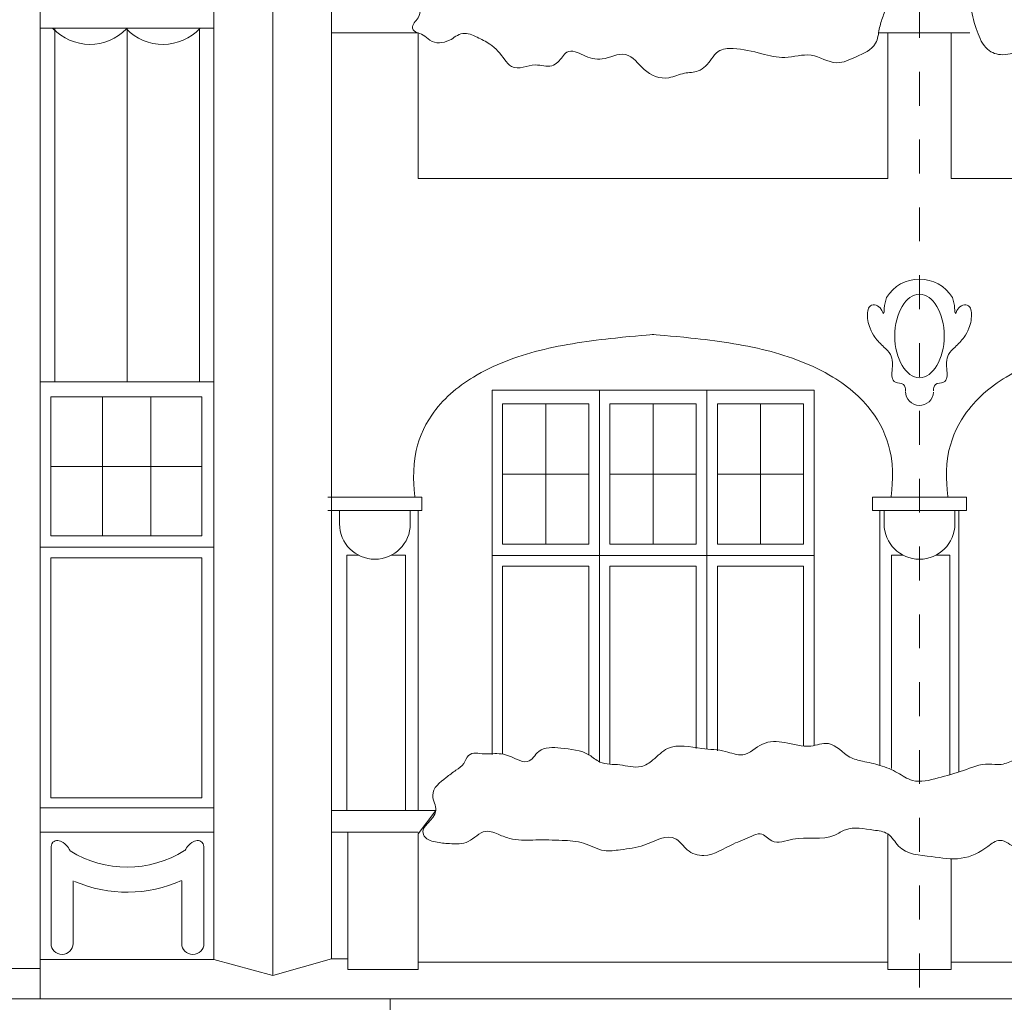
# Model space of a CAD drawing. Header units: metres. Extents: x -578.7 to -558, y 244.4 to 273.5.
# Tile 7 of 15: x -570.9 to -568, y 256.8 to 259.7. Entities that reach past the tile are written whole.
import ezdxf

# ---------------------------------------------------------------- set-up
doc = ezdxf.new("R2010")
doc.units = ezdxf.units.M
doc.header["$MEASUREMENT"] = 0
doc.linetypes.add('Hidden Line', pattern=[0.1, 0.05, -0.05])
doc.layers.add('0_Nr_pióra__41', color=7, linetype='Continuous', lineweight=0, true_color=0x8d755f)

msp = doc.modelspace()

# ---------------------------------------------------------------- linework, layer by layer
at = {"layer": '0_Nr_pióra__41', "color": 35, "linetype": 'Hidden Line', "lineweight": 0, "true_color": 0x8d755f}
msp.add_line((-568.2173, 270.5594), (-568.2173, 253.908), dxfattribs=at)
at = {"layer": '0_Nr_pióra__41', "color": 35, "linetype": 'Continuous', "lineweight": 0, "true_color": 0x8d755f}
for p, q in [((-570.2984, 263.6887), (-570.2984, 256.9412)), ((-570.125, 263.6887), (-570.125, 256.8948)), ((-570.8108, 263.5558), (-570.8108, 256.826)), ((-570.8108, 256.9412), (-570.8108, 263.3315)), ((-569.9516, 261.3258), (-569.9516, 258.3053)), ((-569.9516, 260.6284), (-569.9516, 256.9438)), ((-570.8108, 259.6877), (-570.2984, 259.6877)), ((-570.7682, 259.6877), (-570.7682, 258.6452)), ((-570.5546, 259.6877), (-570.5546, 258.6452)), ((-570.341, 259.6877), (-570.341, 258.6452)), ((-569.9516, 259.6746), (-569.6958, 259.6746)), ((-569.6958, 259.6746), (-569.6958, 259.2448)), ((-568.3374, 259.6746), (-568.069, 259.6746)), ((-568.3104, 259.6746), (-568.3104, 259.2448)), ((-568.1242, 259.6746), (-568.1242, 259.2448)), ((-568.3104, 259.2448), (-569.6958, 259.2448)), ((-568.1242, 259.2448), (-566.7387, 259.2448)), ((-570.2984, 258.6452), (-570.8108, 258.6452)), ((-570.8108, 258.6452), (-570.8108, 257.3784)), ((-568.8447, 258.6207), (-569.4782, 258.6207)), ((-569.4782, 258.6207), (-569.4782, 257.546)), ((-569.1615, 258.6207), (-569.1615, 257.524)), ((-568.528, 258.6207), (-568.8447, 258.6207)), ((-568.8447, 257.5619), (-568.8447, 258.6207)), ((-568.528, 257.5725), (-568.528, 258.6207)), ((-570.7796, 258.1906), (-570.7796, 258.6007)), ((-570.7796, 258.6007), (-570.3337, 258.6007)), ((-570.6274, 258.6007), (-570.6274, 258.1906)), ((-570.4848, 258.6007), (-570.4848, 258.1906)), ((-570.3337, 258.6007), (-570.3337, 258.1906)), ((-569.447, 258.5803), (-569.1927, 258.5803)), ((-569.447, 258.1661), (-569.447, 258.5803)), ((-569.3198, 258.5803), (-569.3198, 258.1661)), ((-569.1927, 258.5803), (-569.1927, 258.1661)), ((-568.876, 258.5803), (-569.1303, 258.5803)), ((-569.1303, 258.5803), (-569.1303, 258.1661)), ((-569.0031, 258.5803), (-569.0031, 258.1661)), ((-568.876, 258.1661), (-568.876, 258.5803)), ((-568.5592, 258.5803), (-568.8135, 258.5803)), ((-568.8135, 258.5803), (-568.8135, 258.1661)), ((-568.6864, 258.5803), (-568.6864, 258.1661)), ((-568.5592, 258.1661), (-568.5592, 258.5803)), ((-570.7796, 258.3956), (-570.3337, 258.3956)), ((-569.447, 258.3732), (-569.1927, 258.3732)), ((-569.1303, 258.3732), (-568.876, 258.3732)), ((-568.5592, 258.3732), (-568.8135, 258.3732)), ((-569.9626, 258.3053), (-569.6848, 258.3053)), ((-569.6848, 258.3053), (-569.6848, 258.2656)), ((-568.3562, 258.3053), (-568.0784, 258.3053)), ((-568.3562, 258.3053), (-568.3562, 258.2656)), ((-568.0784, 258.3053), (-568.0784, 258.2656)), ((-569.9626, 258.2656), (-569.6848, 258.2656)), ((-569.9282, 258.2264), (-569.9282, 258.2656)), ((-569.7193, 258.2264), (-569.7193, 258.2656)), ((-569.6958, 258.2656), (-569.6958, 257.381)), ((-568.3562, 258.2656), (-568.0784, 258.2656)), ((-568.3338, 258.2656), (-568.3338, 257.5141)), ((-568.3217, 258.2264), (-568.3217, 258.2656)), ((-568.1128, 258.2264), (-568.1128, 258.2656)), ((-568.1008, 258.2656), (-568.1008, 257.4938)), ((-570.3337, 258.1906), (-570.7796, 258.1906)), ((-569.1927, 258.1661), (-569.447, 258.1661)), ((-569.1303, 258.1661), (-568.876, 258.1661)), ((-568.8135, 258.1661), (-568.5592, 258.1661)), ((-570.8108, 258.1571), (-570.2984, 258.1571)), ((-570.7796, 258.1256), (-570.3337, 258.1256)), ((-570.7796, 257.4187), (-570.7796, 258.1256)), ((-570.3337, 258.1256), (-570.3337, 257.4187)), ((-569.9067, 258.1339), (-569.9067, 257.381)), ((-569.8723, 258.1339), (-569.9067, 258.1339)), ((-569.7337, 258.1339), (-569.7751, 258.1339)), ((-569.7337, 258.1339), (-569.7337, 257.381)), ((-569.4782, 258.1326), (-568.8447, 258.1326)), ((-568.8447, 258.1326), (-568.528, 258.1326)), ((-568.3003, 258.1339), (-568.3003, 257.5045)), ((-568.2659, 258.1339), (-568.3003, 258.1339)), ((-568.1273, 258.1339), (-568.1687, 258.1339)), ((-568.1273, 258.1339), (-568.1273, 257.4872)), ((-569.447, 258.1011), (-569.1927, 258.1011)), ((-569.447, 257.548), (-569.447, 258.1011)), ((-569.1927, 258.1011), (-569.1927, 257.5444)), ((-568.876, 258.1011), (-569.1303, 258.1011)), ((-569.1303, 258.1011), (-569.1303, 257.5176)), ((-568.876, 257.5637), (-568.876, 258.1011)), ((-568.5592, 258.1011), (-568.8135, 258.1011)), ((-568.8135, 258.1011), (-568.8135, 257.5566)), ((-568.5592, 257.5709), (-568.5592, 258.1011)), ((-569.9516, 258.0785), (-569.9516, 256.9438)), ((-570.3337, 257.4187), (-570.7796, 257.4187)), ((-570.8108, 257.3885), (-570.2984, 257.3885)), ((-569.9516, 257.381), (-569.644, 257.381)), ((-569.644, 257.381), (-569.6958, 257.3118)), ((-570.8108, 257.3173), (-570.2984, 257.3173)), ((-569.9516, 257.3173), (-569.6958, 257.3173)), ((-569.9038, 256.9125), (-569.9038, 257.3173)), ((-569.6958, 257.3118), (-569.6958, 256.9125)), ((-568.3104, 257.3118), (-568.3104, 256.9125)), ((-570.779, 257.274), (-570.779, 256.9871)), ((-570.328, 257.274), (-570.328, 256.9871)), ((-568.1242, 257.2386), (-568.1242, 256.9125)), ((-570.7136, 257.1736), (-570.7136, 256.989)), ((-570.3935, 257.1736), (-570.3935, 256.989)), ((-570.2984, 256.9412), (-570.8108, 256.9412)), ((-570.125, 256.8948), (-570.2984, 256.9412)), ((-569.9516, 256.9438), (-570.125, 256.8948)), ((-569.9516, 256.9438), (-569.9038, 256.9438)), ((-568.3104, 256.9333), (-569.6958, 256.9333)), ((-568.1242, 256.9333), (-566.7387, 256.9333)), ((-570.9862, 256.9149), (-570.8108, 256.9149)), ((-569.9038, 256.9125), (-569.6958, 256.9125)), ((-568.3104, 256.9125), (-568.2122, 256.9125)), ((-568.1242, 256.9125), (-568.2224, 256.9125)), ((-574.9072, 256.826), (-568.2173, 256.826)), ((-569.7788, 256.826), (-569.7788, 256.7931)), ((-561.5274, 256.826), (-568.2173, 256.826))]:
    msp.add_line(p, q, dxfattribs=at)
for centre, radius, start, end in [((-570.6645, 259.7908), 0.1506, 223.6844, 315.6818), ((-570.449, 259.7908), 0.1506, 224.3182, 316.3156), ((-568.2173, 258.8342), 0.1139, 31.6513, 148.4257), ((-568.2173, 258.6169), 0.0414, 181.0691, 356.6642), ((-569.8237, 258.2264), 0.1044, 180, 0), ((-568.2173, 258.2264), 0.1044, 180, 0), ((-570.5546, 257.5339), 0.3197, 238.3081, 302.0201), ((-570.5546, 257.5339), 0.3938, 246.8251, 294.0932), ((-570.7463, 256.989), 0.0327, 180, 0), ((-570.3607, 256.989), 0.0327, 180, 0)]:
    msp.add_arc(centre, radius, start, end, dxfattribs=at)
msp.add_ellipse((-568.2173, 258.7804), major_axis=(0, 0.1231), ratio=0.591696, dxfattribs=at)
for points, knots in [([(-569.3014, 259.902), (-569.3201, 259.9081), (-569.3327, 259.9253), (-569.35, 259.9351), (-569.379, 259.9517), (-569.4142, 259.9441), (-569.447, 259.9351), (-569.458, 259.9321), (-569.4691, 259.9288), (-569.4782, 259.9219), (-569.4885, 259.9141), (-569.4952, 259.9028), (-569.5002, 259.891), (-569.5044, 259.8809), (-569.5078, 259.8694), (-569.5179, 259.8667), (-569.5283, 259.8638), (-569.5379, 259.8724), (-569.5488, 259.8733), (-569.5661, 259.8746), (-569.5767, 259.8561), (-569.593, 259.849), (-569.6088, 259.8421), (-569.6265, 259.8472), (-569.6438, 259.849), (-569.6634, 259.851), (-569.6845, 259.849), (-569.6958, 259.8335), (-569.7081, 259.8167), (-569.7014, 259.7945), (-569.6958, 259.7739), (-569.6908, 259.7551), (-569.686, 259.7349), (-569.6958, 259.7186), (-569.7024, 259.7077), (-569.7151, 259.6996), (-569.7123, 259.6877), (-569.7094, 259.6751), (-569.6931, 259.6746), (-569.6814, 259.6678), (-569.6741, 259.6636), (-569.6685, 259.657), (-569.6615, 259.6523), (-569.6445, 259.6411), (-569.6225, 259.643), (-569.6041, 259.6523), (-569.5906, 259.6591), (-569.5791, 259.67), (-569.5643, 259.6722), (-569.5497, 259.6744), (-569.5358, 259.6675), (-569.5223, 259.6612), (-569.5094, 259.6551), (-569.4964, 259.6494), (-569.4847, 259.6413), (-569.4671, 259.6291), (-569.4536, 259.612), (-569.4405, 259.5949), (-569.4348, 259.5873), (-569.429, 259.5795), (-569.4207, 259.575), (-569.3994, 259.5634), (-569.3749, 259.5794), (-569.35, 259.5794), (-569.3334, 259.5794), (-569.317, 259.5725), (-569.3014, 259.5772), (-569.2881, 259.5812), (-569.279, 259.5927), (-569.2704, 259.6037), (-569.2665, 259.6087), (-569.2626, 259.6138), (-569.2572, 259.617), (-569.2422, 259.6257), (-569.225, 259.6155), (-569.2086, 259.6081), (-569.1911, 259.6003), (-569.1723, 259.5948), (-569.1533, 259.5971), (-569.1296, 259.5999), (-569.1079, 259.6151), (-569.0848, 259.6104), (-569.0613, 259.6055), (-569.0478, 259.5825), (-569.0296, 259.5662), (-569.0095, 259.5481), (-568.9832, 259.5377), (-568.9567, 259.5419), (-568.9407, 259.5443), (-568.9261, 259.552), (-568.9103, 259.5551), (-568.897, 259.5577), (-568.8832, 259.5572), (-568.8705, 259.5617), (-568.8535, 259.5679), (-568.8416, 259.5825), (-568.8307, 259.5971), (-568.8248, 259.6051), (-568.819, 259.6135), (-568.8108, 259.6192), (-568.7982, 259.628), (-568.7822, 259.6289), (-568.7667, 259.628), (-568.7382, 259.6265), (-568.7103, 259.6197), (-568.6827, 259.6126), (-568.6601, 259.6068), (-568.6374, 259.6007), (-568.6142, 259.6015), (-568.5881, 259.6024), (-568.5626, 259.612), (-568.5369, 259.6081), (-568.5107, 259.6042), (-568.4881, 259.5867), (-568.4617, 259.5861), (-568.4415, 259.5855), (-568.4229, 259.5953), (-568.4043, 259.6037), (-568.3823, 259.6137), (-568.3585, 259.6227), (-568.3469, 259.6435), (-568.3398, 259.6562), (-568.3386, 259.6711), (-568.3358, 259.6855), (-568.3333, 259.6983), (-568.3294, 259.7108), (-568.3248, 259.723), (-568.32, 259.7356), (-568.3146, 259.7479), (-568.3104, 259.7606), (-568.3019, 259.7863), (-568.2979, 259.8143), (-568.3104, 259.8379), (-568.3176, 259.8516), (-568.3295, 259.8621), (-568.3402, 259.8733), (-568.3489, 259.8823), (-568.357, 259.892), (-568.3667, 259.8998), (-568.3777, 259.9086), (-568.3905, 259.9149), (-568.4043, 259.9175), (-568.4145, 259.9194), (-568.425, 259.9192), (-568.4352, 259.9175), (-568.4593, 259.9135), (-568.4816, 259.9016), (-568.5059, 259.8998), (-568.5289, 259.8981), (-568.5513, 259.9056), (-568.5722, 259.9153), (-568.5944, 259.9255), (-568.6154, 259.9384), (-568.6385, 259.9462), (-568.6626, 259.9543), (-568.6882, 259.9562), (-568.7136, 259.955), (-568.7264, 259.9544), (-568.7392, 259.9528), (-568.7512, 259.9484), (-568.7631, 259.944), (-568.774, 259.9367), (-568.7865, 259.9351), (-568.8147, 259.9316), (-568.8362, 259.9574), (-568.8639, 259.9661), (-568.8841, 259.9724), (-568.9057, 259.9688), (-568.9257, 259.9617), (-568.9417, 259.956), (-568.9565, 259.9477), (-568.9699, 259.9374), (-568.9879, 259.9236), (-569.0036, 259.906), (-569.0252, 259.8998), (-569.0523, 259.8921), (-569.0799, 259.9044), (-569.1025, 259.9219), (-569.1159, 259.9322), (-569.1281, 259.9449), (-569.1445, 259.9484), (-569.161, 259.9519), (-569.1775, 259.9452), (-569.1927, 259.9374), (-569.2149, 259.926), (-569.2357, 259.9119), (-569.2594, 259.9042), (-569.2731, 259.8997), (-569.2877, 259.8975), (-569.3014, 259.902)], [0, 0, 0, 0, 1, 1, 1, 2, 2, 2, 3, 3, 3, 4, 4, 4, 5, 5, 5, 6, 6, 6, 7, 7, 7, 8, 8, 8, 9, 9, 9, 10, 10, 10, 11, 11, 11, 12, 12, 12, 13, 13, 13, 14, 14, 14, 15, 15, 15, 16, 16, 16, 17, 17, 17, 18, 18, 18, 19, 19, 19, 20, 20, 20, 21, 21, 21, 22, 22, 22, 23, 23, 23, 24, 24, 24, 25, 25, 25, 26, 26, 26, 27, 27, 27, 28, 28, 28, 29, 29, 29, 30, 30, 30, 31, 31, 31, 32, 32, 32, 33, 33, 33, 34, 34, 34, 35, 35, 35, 36, 36, 36, 37, 37, 37, 38, 38, 38, 39, 39, 39, 40, 40, 40, 41, 41, 41, 42, 42, 42, 43, 43, 43, 44, 44, 44, 45, 45, 45, 46, 46, 46, 47, 47, 47, 48, 48, 48, 49, 49, 49, 50, 50, 50, 51, 51, 51, 52, 52, 52, 53, 53, 53, 54, 54, 54, 55, 55, 55, 56, 56, 56, 57, 57, 57, 58, 58, 58, 59, 59, 59, 60, 60, 60, 61, 61, 61, 62, 62, 62, 63, 63, 63, 63]), ([(-568.0021, 259.8349), (-568.0239, 259.8299), (-568.0431, 259.8168), (-568.0541, 259.7974), (-568.0624, 259.7826), (-568.065, 259.7654), (-568.0642, 259.7483), (-568.063, 259.7244), (-568.0549, 259.7016), (-568.0468, 259.679), (-568.0398, 259.6593), (-568.0323, 259.6392), (-568.0165, 259.6256), (-568.0042, 259.6149), (-567.9881, 259.6097), (-567.9718, 259.6097), (-567.9516, 259.6098), (-567.9325, 259.618), (-567.9126, 259.6213), (-567.8855, 259.6257), (-567.8578, 259.6212), (-567.8303, 259.6227), (-567.8075, 259.624), (-567.7851, 259.6296), (-567.7624, 259.6328), (-567.749, 259.6348), (-567.7353, 259.6359), (-567.722, 259.6328), (-567.71, 259.6301), (-567.699, 259.6239), (-567.6917, 259.6141), (-567.6855, 259.6058), (-567.6827, 259.5955), (-567.6773, 259.5866), (-567.6675, 259.5705), (-567.6506, 259.5605), (-567.6325, 259.5549), (-567.6105, 259.5481), (-567.587, 259.5478), (-567.5647, 259.5534), (-567.5495, 259.5573), (-567.535, 259.5637), (-567.5199, 259.5679), (-567.501, 259.5731), (-567.481, 259.5748), (-567.4622, 259.5693), (-567.4503, 259.5659), (-567.4394, 259.5598), (-567.4275, 259.5563), (-567.4137, 259.5522), (-567.3975, 259.5513), (-567.3914, 259.5635), (-567.3888, 259.5688), (-567.389, 259.5749), (-567.3885, 259.5809), (-567.3871, 259.5989), (-567.3798, 259.6178), (-567.3626, 259.6198), (-567.3471, 259.6217), (-567.3354, 259.6086), (-567.3221, 259.5996), (-567.3025, 259.5864), (-567.2782, 259.5815), (-567.2601, 259.5664), (-567.2518, 259.5596), (-567.2451, 259.5509), (-567.2355, 259.5462), (-567.2199, 259.5387), (-567.202, 259.5442), (-567.185, 259.5491), (-567.1693, 259.5536), (-567.1535, 259.5579), (-567.1388, 259.565), (-567.1222, 259.573), (-567.1074, 259.5842), (-567.0955, 259.5982), (-567.0856, 259.6097), (-567.0778, 259.6231), (-567.0654, 259.6316), (-567.0456, 259.6453), (-567.02, 259.6429), (-566.9956, 259.6449), (-566.9693, 259.647), (-566.9437, 259.6543), (-566.9174, 259.6569), (-566.9042, 259.6582), (-566.8908, 259.6583), (-566.8777, 259.6557), (-566.8665, 259.6534), (-566.8558, 259.6492), (-566.8453, 259.6449), (-566.8313, 259.6392), (-566.816, 259.6327), (-566.8043, 259.6413), (-566.7937, 259.6491), (-566.7937, 259.6638), (-566.7947, 259.6774), (-566.7952, 259.683), (-566.7959, 259.6887), (-566.7947, 259.6942), (-566.7927, 259.704), (-566.7853, 259.7114), (-566.7791, 259.7195), (-566.7714, 259.7294), (-566.7655, 259.7407), (-566.7634, 259.7531), (-566.7615, 259.7651), (-566.7631, 259.7789), (-566.7743, 259.7808), (-566.7844, 259.7826), (-566.7939, 259.7733), (-566.8031, 259.7772), (-566.8122, 259.7811), (-566.8102, 259.7931), (-566.8092, 259.8037), (-566.8076, 259.8196), (-566.808, 259.8358), (-566.814, 259.8506), (-566.818, 259.8606), (-566.8245, 259.8697), (-566.8344, 259.8734), (-566.8476, 259.8784), (-566.8639, 259.8728), (-566.8729, 259.8831), (-566.8797, 259.8908), (-566.8783, 259.9029), (-566.885, 259.9107), (-566.8943, 259.9219), (-566.9107, 259.9144), (-566.9259, 259.9119), (-566.9421, 259.9093), (-566.9587, 259.9123), (-566.9752, 259.9119), (-566.9899, 259.9117), (-567.0049, 259.909), (-567.0185, 259.9144), (-567.028, 259.9181), (-567.0357, 259.9255), (-567.045, 259.93), (-567.0571, 259.936), (-567.0713, 259.9369), (-567.0835, 259.9312), (-567.092, 259.9272), (-567.0987, 259.9202), (-567.1051, 259.9132), (-567.1126, 259.9049), (-567.1199, 259.8964), (-567.1292, 259.8903), (-567.1371, 259.885), (-567.1462, 259.8817), (-567.1556, 259.8807), (-567.1672, 259.8794), (-567.179, 259.8814), (-567.1893, 259.8867), (-567.1998, 259.8921), (-567.2091, 259.9011), (-567.2206, 259.8999), (-567.2313, 259.8988), (-567.2414, 259.8891), (-567.2483, 259.8963), (-567.2514, 259.8996), (-567.252, 259.9044), (-567.2543, 259.9083), (-567.2603, 259.9186), (-567.2743, 259.9166), (-567.2868, 259.9156), (-567.3022, 259.9142), (-567.3182, 259.9141), (-567.3313, 259.9059), (-567.3402, 259.9004), (-567.3469, 259.8918), (-567.3566, 259.8879), (-567.3685, 259.8831), (-567.3817, 259.8868), (-567.3926, 259.8939), (-567.402, 259.8999), (-567.4094, 259.9084), (-567.4179, 259.9156), (-567.4394, 259.9337), (-567.4668, 259.9435), (-567.4949, 259.942), (-567.5094, 259.9413), (-567.5238, 259.9376), (-567.5382, 259.9396), (-567.5512, 259.9415), (-567.5629, 259.9478), (-567.5755, 259.9516), (-567.5933, 259.957), (-567.6124, 259.9574), (-567.6296, 259.9504), (-567.6428, 259.9452), (-567.6542, 259.9356), (-567.6681, 259.9336), (-567.6801, 259.9318), (-567.6934, 259.9357), (-567.7018, 259.9276), (-567.7061, 259.9234), (-567.7078, 259.9174), (-567.7102, 259.9119), (-567.713, 259.9059), (-567.7168, 259.9003), (-567.7187, 259.8939), (-567.721, 259.8862), (-567.7203, 259.8777), (-567.7247, 259.871), (-567.7312, 259.8611), (-567.7449, 259.8613), (-567.7572, 259.8626), (-567.7658, 259.8636), (-567.7747, 259.8652), (-567.7824, 259.8614), (-567.7913, 259.8571), (-567.7952, 259.8471), (-567.8005, 259.8386), (-567.8032, 259.8341), (-567.8062, 259.8299), (-567.8101, 259.8265), (-567.8168, 259.8206), (-567.8254, 259.8175), (-567.8342, 259.8157), (-567.891, 259.8042), (-567.9457, 259.8481), (-568.0021, 259.8349)], [0, 0, 0, 0, 1, 1, 1, 2, 2, 2, 3, 3, 3, 4, 4, 4, 5, 5, 5, 6, 6, 6, 7, 7, 7, 8, 8, 8, 9, 9, 9, 10, 10, 10, 11, 11, 11, 12, 12, 12, 13, 13, 13, 14, 14, 14, 15, 15, 15, 16, 16, 16, 17, 17, 17, 18, 18, 18, 19, 19, 19, 20, 20, 20, 21, 21, 21, 22, 22, 22, 23, 23, 23, 24, 24, 24, 25, 25, 25, 26, 26, 26, 27, 27, 27, 28, 28, 28, 29, 29, 29, 30, 30, 30, 31, 31, 31, 32, 32, 32, 33, 33, 33, 34, 34, 34, 35, 35, 35, 36, 36, 36, 37, 37, 37, 38, 38, 38, 39, 39, 39, 40, 40, 40, 41, 41, 41, 42, 42, 42, 43, 43, 43, 44, 44, 44, 45, 45, 45, 46, 46, 46, 47, 47, 47, 48, 48, 48, 49, 49, 49, 50, 50, 50, 51, 51, 51, 52, 52, 52, 53, 53, 53, 54, 54, 54, 55, 55, 55, 56, 56, 56, 57, 57, 57, 58, 58, 58, 59, 59, 59, 60, 60, 60, 61, 61, 61, 62, 62, 62, 63, 63, 63, 64, 64, 64, 65, 65, 65, 66, 66, 66, 67, 67, 67, 68, 68, 68, 69, 69, 69, 70, 70, 70, 71, 71, 71, 72, 72, 72, 73, 73, 73, 74, 74, 74, 74]), ([(-568.2587, 258.619), (-568.2588, 258.6257), (-568.2595, 258.6326), (-568.2645, 258.6368), (-568.2709, 258.6424), (-568.2808, 258.6402), (-568.2885, 258.644), (-568.2998, 258.6497), (-568.2991, 258.6645), (-568.2981, 258.6777), (-568.2969, 258.6943), (-568.2951, 258.7114), (-568.303, 258.7259), (-568.3076, 258.7344), (-568.3151, 258.7409), (-568.3222, 258.7475), (-568.3318, 258.7564), (-568.341, 258.7658), (-568.3487, 258.7764), (-568.3546, 258.7846), (-568.3594, 258.7935), (-568.3631, 258.8029), (-568.369, 258.8178), (-568.3718, 258.8338), (-568.3703, 258.8498), (-568.3698, 258.8553), (-568.3688, 258.8609), (-568.3655, 258.8654), (-568.3577, 258.876), (-568.3422, 258.8731), (-568.333, 258.863), (-568.3243, 258.8534), (-568.3241, 258.8406), (-568.3222, 258.8486), (-568.3212, 258.8529), (-568.3212, 258.8574), (-568.321, 258.8618), (-568.3205, 258.8727), (-568.3176, 258.8834), (-568.3144, 258.8939)], [0, 0, 0, 0, 1, 1, 1, 2, 2, 2, 3, 3, 3, 4, 4, 4, 5, 5, 5, 6, 6, 6, 7, 7, 7, 8, 8, 8, 9, 9, 9, 10, 10, 10, 11, 11, 11, 12, 12, 12, 13, 13, 13, 13]), ([(-568.1759, 258.619), (-568.1758, 258.6257), (-568.175, 258.6326), (-568.1701, 258.6368), (-568.1637, 258.6424), (-568.1538, 258.6402), (-568.1461, 258.644), (-568.1348, 258.6497), (-568.1355, 258.6645), (-568.1364, 258.6777), (-568.1376, 258.6943), (-568.1395, 258.7114), (-568.1316, 258.7259), (-568.127, 258.7344), (-568.1195, 258.7409), (-568.1124, 258.7475), (-568.1028, 258.7564), (-568.0935, 258.7658), (-568.0859, 258.7764), (-568.08, 258.7846), (-568.0752, 258.7935), (-568.0715, 258.8029), (-568.0656, 258.8178), (-568.0628, 258.8338), (-568.0643, 258.8498), (-568.0648, 258.8553), (-568.0658, 258.8609), (-568.0691, 258.8654), (-568.0769, 258.876), (-568.0924, 258.8731), (-568.1016, 258.863), (-568.1103, 258.8534), (-568.1105, 258.8406), (-568.1124, 258.8486), (-568.1134, 258.8529), (-568.1134, 258.8574), (-568.1136, 258.8618), (-568.1141, 258.8727), (-568.117, 258.8834), (-568.1202, 258.8939)], [0, 0, 0, 0, 1, 1, 1, 2, 2, 2, 3, 3, 3, 4, 4, 4, 5, 5, 5, 6, 6, 6, 7, 7, 7, 8, 8, 8, 9, 9, 9, 10, 10, 10, 11, 11, 11, 12, 12, 12, 13, 13, 13, 13]), ([(-569.705, 258.3053), (-569.705, 258.3053), (-569.7149, 258.3663), (-569.705, 258.4259), (-569.6978, 258.4694), (-569.681, 258.5108), (-569.6559, 258.5471), (-569.6241, 258.5932), (-569.5811, 258.63), (-569.5332, 258.6592), (-569.473, 258.6957), (-569.4066, 258.7201), (-569.3383, 258.7374), (-569.2649, 258.756), (-569.1897, 258.7663), (-569.1143, 258.7742), (-569.0588, 258.7801), (-569.0031, 258.7844), (-569.0031, 258.7844)], [0, 0, 0, 0, 1, 1, 1, 2, 2, 2, 3, 3, 3, 4, 4, 4, 5, 5, 5, 6, 6, 6, 6]), ([(-568.3012, 258.3053), (-568.3012, 258.3053), (-568.2913, 258.3663), (-568.3012, 258.4259), (-568.3084, 258.4694), (-568.3252, 258.5108), (-568.3503, 258.5471), (-568.3821, 258.5932), (-568.4251, 258.63), (-568.473, 258.6592), (-568.5332, 258.6957), (-568.5996, 258.7201), (-568.6679, 258.7374), (-568.7414, 258.756), (-568.8166, 258.7663), (-568.8919, 258.7742), (-568.9474, 258.7801), (-569.0031, 258.7844), (-569.0031, 258.7844)], [0, 0, 0, 0, 1, 1, 1, 2, 2, 2, 3, 3, 3, 4, 4, 4, 5, 5, 5, 6, 6, 6, 6]), ([(-568.1334, 258.3053), (-568.1334, 258.3053), (-568.1432, 258.3663), (-568.1334, 258.4259), (-568.1262, 258.4694), (-568.1094, 258.5108), (-568.0843, 258.5471), (-568.0525, 258.5932), (-568.0095, 258.63), (-567.9615, 258.6592), (-567.9014, 258.6957), (-567.835, 258.7201), (-567.7667, 258.7374), (-567.6932, 258.756), (-567.618, 258.7663), (-567.5427, 258.7742), (-567.4871, 258.7801), (-567.4315, 258.7844), (-567.4315, 258.7844)], [0, 0, 0, 0, 1, 1, 1, 2, 2, 2, 3, 3, 3, 4, 4, 4, 5, 5, 5, 6, 6, 6, 6]), ([(-569.644, 257.381), (-569.6429, 257.3962), (-569.6528, 257.41), (-569.6531, 257.4253), (-569.6535, 257.4484), (-569.6323, 257.4637), (-569.6134, 257.4783), (-569.6038, 257.4856), (-569.5944, 257.4932), (-569.5845, 257.4999), (-569.5761, 257.5056), (-569.5673, 257.5109), (-569.5616, 257.5192), (-569.5563, 257.527), (-569.5541, 257.5368), (-569.5472, 257.5432), (-569.5356, 257.5541), (-569.5179, 257.549), (-569.5015, 257.548), (-569.4846, 257.547), (-569.4677, 257.5502), (-569.4509, 257.548), (-569.434, 257.5458), (-569.4184, 257.5382), (-569.4028, 257.5312), (-569.3935, 257.527), (-569.3838, 257.5228), (-569.374, 257.5252), (-569.359, 257.5287), (-569.3524, 257.5453), (-569.3403, 257.5552), (-569.3228, 257.5697), (-569.2983, 257.567), (-569.2753, 257.5649), (-569.246, 257.5622), (-569.216, 257.5597), (-569.1911, 257.5444), (-569.1804, 257.5379), (-569.1712, 257.5291), (-569.1598, 257.524), (-569.1416, 257.5157), (-569.1209, 257.5178), (-569.1009, 257.5155), (-569.0797, 257.5132), (-569.0588, 257.506), (-569.0383, 257.5107), (-569.0252, 257.5138), (-569.0138, 257.5214), (-569.0034, 257.53), (-568.9892, 257.5418), (-568.9767, 257.5558), (-568.9601, 257.5637), (-568.9293, 257.5783), (-568.894, 257.5677), (-568.8596, 257.5637), (-568.8361, 257.5609), (-568.8122, 257.5612), (-568.7893, 257.5552), (-568.7724, 257.5509), (-568.7559, 257.5432), (-568.7387, 257.5456), (-568.7166, 257.5488), (-568.7008, 257.5675), (-568.6803, 257.5769), (-568.66, 257.5862), (-568.6369, 257.5856), (-568.6148, 257.5817), (-568.589, 257.5772), (-568.5637, 257.5679), (-568.5378, 257.5709), (-568.5203, 257.5729), (-568.5034, 257.5807), (-568.4861, 257.5781), (-568.461, 257.5744), (-568.445, 257.5506), (-568.4223, 257.5384), (-568.4108, 257.5322), (-568.3979, 257.5292), (-568.385, 257.5264), (-568.3679, 257.5226), (-568.3506, 257.5191), (-568.3338, 257.5141), (-568.3157, 257.5086), (-568.2982, 257.5013), (-568.2817, 257.492), (-568.2675, 257.4839), (-568.254, 257.4742), (-568.2383, 257.4698), (-568.2134, 257.4629), (-568.1876, 257.4702), (-568.1625, 257.4771), (-568.1375, 257.4838), (-568.1123, 257.4901), (-568.0879, 257.4987), (-568.0634, 257.5073), (-568.0391, 257.5182), (-568.0133, 257.518), (-568.0008, 257.5178), (-567.9883, 257.515), (-567.976, 257.5168), (-567.9621, 257.5187), (-567.9498, 257.5262), (-567.9363, 257.53), (-567.923, 257.5338), (-567.909, 257.5338), (-567.8954, 257.5312), (-567.8794, 257.5281), (-567.8645, 257.5212), (-567.8497, 257.5143), (-567.8358, 257.5079), (-567.8216, 257.5012), (-567.8064, 257.5011), (-567.7825, 257.501), (-567.7625, 257.5168), (-567.7414, 257.5288), (-567.7237, 257.5389), (-567.7046, 257.5465), (-567.6849, 257.5516), (-567.655, 257.5593), (-567.624, 257.5606), (-567.5934, 257.5565), (-567.5682, 257.553), (-567.5435, 257.5454), (-567.5224, 257.5312), (-567.5143, 257.5257), (-567.5067, 257.5191), (-567.4972, 257.5168), (-567.4766, 257.5117), (-567.4591, 257.5289), (-567.4394, 257.5384), (-567.426, 257.5449), (-567.411, 257.5479), (-567.3961, 257.5468), (-567.3759, 257.5453), (-567.3574, 257.5359), (-567.3384, 257.5288), (-567.3283, 257.525), (-567.318, 257.5219), (-567.3077, 257.5191), (-567.2851, 257.513), (-567.261, 257.5079), (-567.2409, 257.5192), (-567.2284, 257.5262), (-567.2197, 257.5384), (-567.2072, 257.5456), (-567.181, 257.5609), (-567.1493, 257.5479), (-567.1182, 257.5456), (-567.1042, 257.5446), (-567.0901, 257.5458), (-567.0761, 257.5468), (-567.0428, 257.5492), (-567.0093, 257.5514), (-566.9763, 257.5468), (-566.951, 257.5433), (-566.9265, 257.5358), (-566.9017, 257.53), (-566.8831, 257.5256), (-566.8629, 257.522), (-566.8535, 257.5059), (-566.8448, 257.491), (-566.8488, 257.4711), (-566.8379, 257.4578), (-566.8259, 257.443), (-566.8033, 257.4447), (-566.7874, 257.4337), (-566.7651, 257.4184), (-566.7653, 257.3845), (-566.7886, 257.3856), (-566.7974, 257.386), (-566.8072, 257.3914), (-566.8114, 257.3844), (-566.8144, 257.3796), (-566.8116, 257.374), (-566.809, 257.3688), (-566.8028, 257.3558), (-566.7973, 257.342), (-566.7994, 257.3279), (-566.802, 257.3102), (-566.8154, 257.2966), (-566.8319, 257.2894), (-566.8543, 257.2795), (-566.8798, 257.2826), (-566.9041, 257.2785), (-566.9209, 257.2757), (-566.9368, 257.2693), (-566.9534, 257.2653), (-566.9733, 257.2605), (-566.9956, 257.2586), (-567.0051, 257.2413), (-567.0111, 257.2302), (-567.0098, 257.2167), (-567.0148, 257.2052), (-567.0254, 257.1802), (-567.0575, 257.18), (-567.0857, 257.1763), (-567.1109, 257.173), (-567.1362, 257.1666), (-567.1603, 257.1739), (-567.1772, 257.179), (-567.1914, 257.1901), (-567.2072, 257.1979), (-567.2338, 257.211), (-567.2639, 257.2147), (-567.2915, 257.2256), (-567.3083, 257.2323), (-567.3245, 257.242), (-567.3324, 257.2581), (-567.3385, 257.2706), (-567.3386, 257.2852), (-567.3444, 257.2978), (-567.3549, 257.3207), (-567.3806, 257.3317), (-567.4058, 257.3279), (-567.4344, 257.3235), (-567.4559, 257.3011), (-567.4815, 257.287), (-567.4933, 257.2805), (-567.5063, 257.2757), (-567.5194, 257.2778), (-567.5428, 257.2815), (-567.5579, 257.306), (-567.5815, 257.3081), (-567.6024, 257.3099), (-567.6215, 257.2935), (-567.6415, 257.299), (-567.6545, 257.3025), (-567.6636, 257.3142), (-567.6764, 257.3182), (-567.6979, 257.3251), (-567.7178, 257.3074), (-567.7402, 257.3014), (-567.7651, 257.2947), (-567.7912, 257.303), (-567.8172, 257.3026), (-567.8293, 257.3024), (-567.8414, 257.3005), (-567.8529, 257.2965), (-567.8806, 257.2869), (-567.9054, 257.2642), (-567.9327, 257.2725), (-567.9495, 257.2776), (-567.9623, 257.293), (-567.9796, 257.293), (-567.9934, 257.293), (-568.0045, 257.2833), (-568.0157, 257.2749), (-568.039, 257.2577), (-568.0653, 257.2443), (-568.0939, 257.24), (-568.123, 257.2357), (-568.1524, 257.2412), (-568.1817, 257.2449), (-568.217, 257.2493), (-568.2549, 257.251), (-568.2792, 257.2761), (-568.2903, 257.2876), (-568.2972, 257.3029), (-568.3104, 257.3118), (-568.3226, 257.32), (-568.3378, 257.3211), (-568.3526, 257.3231), (-568.3807, 257.3268), (-568.4092, 257.334), (-568.4356, 257.3243), (-568.4465, 257.3202), (-568.4562, 257.3133), (-568.4668, 257.3086), (-568.5053, 257.2918), (-568.5492, 257.3046), (-568.5908, 257.2966), (-568.6123, 257.2924), (-568.6342, 257.2821), (-568.6533, 257.2918), (-568.6654, 257.2979), (-568.6737, 257.3107), (-568.687, 257.3122), (-568.6959, 257.3133), (-568.7041, 257.3089), (-568.7123, 257.305), (-568.73, 257.2966), (-568.7487, 257.2905), (-568.7664, 257.2822), (-568.795, 257.2688), (-568.8217, 257.2495), (-568.853, 257.2485), (-568.871, 257.2479), (-568.8887, 257.2536), (-568.9024, 257.2653), (-568.9139, 257.2752), (-568.9218, 257.2889), (-568.9348, 257.2966), (-568.9639, 257.3138), (-568.9965, 257.2899), (-569.0299, 257.2785), (-569.0523, 257.2709), (-569.0761, 257.2686), (-569.0997, 257.2653), (-569.1157, 257.263), (-569.1318, 257.2604), (-569.1478, 257.2629), (-569.1689, 257.2662), (-569.1875, 257.2781), (-569.2079, 257.2846), (-569.2284, 257.2911), (-569.2501, 257.2921), (-569.2717, 257.293), (-569.2973, 257.294), (-569.323, 257.2948), (-569.3487, 257.2942), (-569.3717, 257.2937), (-569.3947, 257.2922), (-569.4173, 257.2966), (-569.4301, 257.2991), (-569.4425, 257.3035), (-569.4546, 257.3086), (-569.4683, 257.3144), (-569.4821, 257.3215), (-569.4967, 257.3195), (-569.5167, 257.3167), (-569.5299, 257.2982), (-569.5484, 257.2894), (-569.5654, 257.2812), (-569.5848, 257.2821), (-569.6037, 257.2834), (-569.6175, 257.2843), (-569.6312, 257.2855), (-569.6446, 257.2882), (-569.6595, 257.2912), (-569.675, 257.2962), (-569.6807, 257.3098), (-569.6921, 257.3368), (-569.6464, 257.3503), (-569.644, 257.381)], [0, 0, 0, 0, 1, 1, 1, 2, 2, 2, 3, 3, 3, 4, 4, 4, 5, 5, 5, 6, 6, 6, 7, 7, 7, 8, 8, 8, 9, 9, 9, 10, 10, 10, 11, 11, 11, 12, 12, 12, 13, 13, 13, 14, 14, 14, 15, 15, 15, 16, 16, 16, 17, 17, 17, 18, 18, 18, 19, 19, 19, 20, 20, 20, 21, 21, 21, 22, 22, 22, 23, 23, 23, 24, 24, 24, 25, 25, 25, 26, 26, 26, 27, 27, 27, 28, 28, 28, 29, 29, 29, 30, 30, 30, 31, 31, 31, 32, 32, 32, 33, 33, 33, 34, 34, 34, 35, 35, 35, 36, 36, 36, 37, 37, 37, 38, 38, 38, 39, 39, 39, 40, 40, 40, 41, 41, 41, 42, 42, 42, 43, 43, 43, 44, 44, 44, 45, 45, 45, 46, 46, 46, 47, 47, 47, 48, 48, 48, 49, 49, 49, 50, 50, 50, 51, 51, 51, 52, 52, 52, 53, 53, 53, 54, 54, 54, 55, 55, 55, 56, 56, 56, 57, 57, 57, 58, 58, 58, 59, 59, 59, 60, 60, 60, 61, 61, 61, 62, 62, 62, 63, 63, 63, 64, 64, 64, 65, 65, 65, 66, 66, 66, 67, 67, 67, 68, 68, 68, 69, 69, 69, 70, 70, 70, 71, 71, 71, 72, 72, 72, 73, 73, 73, 74, 74, 74, 75, 75, 75, 76, 76, 76, 77, 77, 77, 78, 78, 78, 79, 79, 79, 80, 80, 80, 81, 81, 81, 82, 82, 82, 83, 83, 83, 84, 84, 84, 85, 85, 85, 86, 86, 86, 87, 87, 87, 88, 88, 88, 89, 89, 89, 90, 90, 90, 91, 91, 91, 92, 92, 92, 93, 93, 93, 94, 94, 94, 95, 95, 95, 96, 96, 96, 97, 97, 97, 98, 98, 98, 99, 99, 99, 100, 100, 100, 101, 101, 101, 102, 102, 102, 103, 103, 103, 104, 104, 104, 105, 105, 105, 106, 106, 106, 107, 107, 107, 108, 108, 108, 109, 109, 109, 110, 110, 110, 111, 111, 111, 111]), ([(-570.7226, 257.2618), (-570.7226, 257.2618), (-570.7296, 257.2775), (-570.7432, 257.2864), (-570.7529, 257.2927), (-570.7657, 257.2956), (-570.7733, 257.2875), (-570.7784, 257.2821), (-570.779, 257.274), (-570.779, 257.274)], [0, 0, 0, 0, 1, 1, 1, 2, 2, 2, 3, 3, 3, 3]), ([(-570.3845, 257.2618), (-570.3845, 257.2618), (-570.3774, 257.2775), (-570.3638, 257.2864), (-570.3542, 257.2927), (-570.3414, 257.2956), (-570.3337, 257.2875), (-570.3286, 257.2821), (-570.328, 257.274), (-570.328, 257.274)], [0, 0, 0, 0, 1, 1, 1, 2, 2, 2, 3, 3, 3, 3])]:
    msp.add_open_spline(points, degree=3, knots=knots, dxfattribs=at)

doc.saveas('drawing.dxf')
